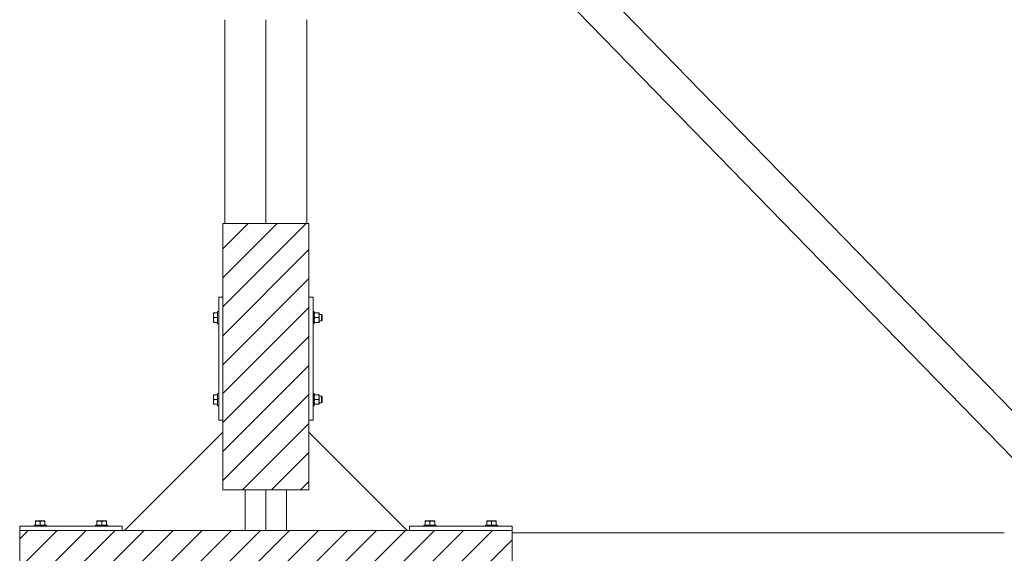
# Model space of a CAD drawing. Header units: millimetres. Extents: x -1413 to 6997, y -739331 to -733391.
# Tile 44 of 47: x 5525 to 6005, y -734243 to -733982. Entities that reach past the tile are written whole.
import ezdxf

# ---------------------------------------------------------------- set-up
doc = ezdxf.new("R2010")
doc.units = ezdxf.units.MM
doc.header["$MEASUREMENT"] = 0
for name, color, linetype, lineweight in [('Side Cradle Blocks', 7, 'Continuous', 0), ('Side Cradle Stbd', 7, 'Continuous', 0), ('Side Slip Cradle Stbd', 7, 'Continuous', 0)]:
    doc.layers.add(name, color=color, linetype=linetype, lineweight=lineweight)

# ---------------------------------------------------------------- blocks, each defined once
blk = doc.blocks.new('*U59')
at = {"linetype": 'Continuous', "lineweight": 0}
h = blk.add_hatch(dxfattribs=at)
h.set_pattern_fill('HATCH', color=30, style=0, pattern_type=2)
h.set_pattern_definition([(45, (2854.604207, 2260.768503), (-7.071067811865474, 7.071067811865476), [])])
h.paths.add_polyline_path([(2874.366115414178, 2176.979574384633), (2874.366115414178, 2182.951368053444), (2874.366115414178, 2242.952342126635), (2874.366115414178, 2278.952926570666), (2873.366099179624, 2278.952926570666), (2853.36577448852, 2278.952926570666), (2833.365449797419, 2278.952926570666), (2832.365433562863, 2278.952926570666), (2832.365433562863, 2242.952342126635), (2832.365433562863, 2182.951368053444), (2832.365433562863, 2176.979574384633), (2832.365433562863, 2148.950816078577), (2843.308990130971, 2148.950816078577), (2853.36577448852, 2148.950816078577), (2863.422558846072, 2148.950816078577), (2874.366115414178, 2148.950816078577)])
h = blk.add_hatch(dxfattribs=at)
h.set_pattern_fill('HATCH', color=30, style=0, pattern_type=2)
h.set_pattern_definition([(45, (2849.741721, 2100.154227), (-7.071067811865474, 7.071067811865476), [])])
h.paths.add_polyline_path([(2973.367722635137, 2038.120699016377), (2973.367722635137, 2039.433969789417), (2973.367722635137, 2059.434294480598), (2973.367722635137, 2066.734413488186), (2973.367722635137, 2070.734478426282), (2973.367722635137, 2096.734905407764), (2973.367722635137, 2100.73497034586), (2973.367722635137, 2107.921839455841), (2973.367722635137, 2127.922164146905), (2973.367722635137, 2129.122190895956), (2933.126881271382, 2129.12218362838), (2923.366910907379, 2129.122183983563), (2922.223506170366, 2129.122184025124), (2863.422558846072, 2129.122186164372), (2853.36577448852, 2129.122186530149), (2843.308990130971, 2129.122186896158), (2784.508042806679, 2129.122189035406), (2783.364638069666, 2129.122189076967), (2733.36382634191, 2129.122190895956), (2733.36382634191, 2127.922164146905), (2733.36382634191, 2107.921839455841), (2733.36382634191, 2100.73497034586), (2733.36382634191, 2096.734905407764), (2733.363826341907, 2070.734478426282), (2733.363826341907, 2066.734413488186), (2733.363826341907, 2059.434294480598), (2733.363826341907, 2039.433969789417), (2733.363826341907, 2038.120706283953), (2783.364638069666, 2038.120706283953), (2784.621286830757, 2038.120706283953), (2843.308990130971, 2038.120706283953), (2853.36577448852, 2038.120706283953), (2863.422558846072, 2038.120706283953), (2922.110262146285, 2038.120706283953), (2923.366910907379, 2038.120706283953), (2933.126881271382, 2038.120706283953)])
at = {"color": 30, "linetype": 'Continuous', "lineweight": 0, "flags": 128}
blk.add_lwpolyline([(2874.366115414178, 2176.979574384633), (2874.366115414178, 2182.951368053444), (2874.366115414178, 2242.952342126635), (2874.366115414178, 2278.952926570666), (2873.366099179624, 2278.952926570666), (2853.36577448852, 2278.952926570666), (2833.365449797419, 2278.952926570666), (2832.365433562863, 2278.952926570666), (2832.365433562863, 2242.952342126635), (2832.365433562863, 2182.951368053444), (2832.365433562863, 2176.979574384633), (2832.365433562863, 2148.950816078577), (2843.308990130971, 2148.950816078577), (2853.36577448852, 2148.950816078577), (2863.422558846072, 2148.950816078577), (2874.366115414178, 2148.950816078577), (2874.366115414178, 2176.979574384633)], close=True, dxfattribs=at)
blk.add_lwpolyline([(2973.367722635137, 2107.921839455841), (2973.367722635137, 2127.922164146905), (2973.367722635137, 2129.122190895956), (2933.126881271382, 2129.12218362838), (2923.366910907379, 2129.122183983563), (2922.223506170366, 2129.122184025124), (2863.422558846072, 2129.122186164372), (2853.36577448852, 2129.122186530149), (2843.308990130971, 2129.122186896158), (2784.508042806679, 2129.122189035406), (2783.364638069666, 2129.122189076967), (2733.36382634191, 2129.122190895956), (2733.36382634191, 2127.922164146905), (2733.36382634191, 2107.921839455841)], dxfattribs=at)
at = {"layer": 'Side Cradle Blocks', "color": 7, "linetype": 'Continuous', "lineweight": 0}
for p, q in [((2874.366115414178, 2278.952926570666), (2832.365433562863, 2278.952926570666)), ((2832.365433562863, 2278.952926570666), (2832.365433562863, 2148.950816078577)), ((2874.366115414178, 2148.950816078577), (2874.366115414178, 2278.952926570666)), ((2830.365401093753, 2242.952342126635), (2832.365426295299, 2242.952342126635)), ((2830.365401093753, 2182.951368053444), (2830.365401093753, 2242.952342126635)), ((2876.366147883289, 2242.952342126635), (2874.366122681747, 2242.952342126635)), ((2876.366147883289, 2182.951368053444), (2876.366147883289, 2242.952342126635)), ((2827.765431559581, 2235.152580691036), (2827.765358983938, 2235.130808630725)), ((2827.765358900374, 2235.130768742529), (2827.765431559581, 2235.087162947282)), ((2827.765358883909, 2234.110507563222), (2827.765358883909, 2234.723718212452)), ((2827.765431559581, 2234.698865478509), (2827.765358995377, 2234.723680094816)), ((2827.765358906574, 2234.110336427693), (2827.765431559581, 2233.56173440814)), ((2827.765358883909, 2231.793851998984), (2827.765358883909, 2232.54511937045)), ((2827.765431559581, 2232.342625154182), (2827.765358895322, 2231.793938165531)), ((2828.123746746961, 2232.952179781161), (2827.915386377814, 2233.383795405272)), ((2827.921990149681, 2235.268835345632), (2828.123746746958, 2235.268835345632)), ((2827.927066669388, 2234.841558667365), (2828.123746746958, 2235.268835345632)), ((2827.927066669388, 2232.524903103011), (2828.123746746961, 2232.952179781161)), ((2828.123746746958, 2235.268835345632), (2829.765384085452, 2235.268835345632)), ((2828.123746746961, 2232.952179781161), (2829.765383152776, 2232.952179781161)), ((2829.765391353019, 2231.804110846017), (2829.765391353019, 2232.952179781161)), ((2876.966164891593, 2235.1329588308), (2876.966230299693, 2235.152580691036)), ((2877.009873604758, 2234.502101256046), (2876.966164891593, 2234.110572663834)), ((2877.009873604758, 2232.185445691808), (2876.966164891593, 2231.79391709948)), ((2876.966230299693, 2234.562815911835), (2876.966224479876, 2234.552213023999)), ((2877.116185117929, 2233.383795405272), (2877.324545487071, 2232.952179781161)), ((2877.122788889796, 2235.268835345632), (2877.324545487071, 2235.268835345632)), ((2878.999377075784, 2235.268835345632), (2877.324545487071, 2235.268835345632)), ((2877.324545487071, 2232.952179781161), (2878.999377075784, 2232.952179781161)), ((2878.999377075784, 2235.268835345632), (2879.196057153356, 2234.841558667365)), ((2878.999377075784, 2232.952179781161), (2879.196057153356, 2232.524903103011)), ((2879.221445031, 2233.412190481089), (2879.33281234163, 2233.815250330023)), ((2879.357764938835, 2235.268835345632), (2879.322813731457, 2235.268835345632)), ((2879.357764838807, 2235.130808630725), (2879.357692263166, 2235.152580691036)), ((2879.357692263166, 2234.562815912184), (2879.357698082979, 2234.552213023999)), ((2879.357764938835, 2234.110507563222), (2879.357764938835, 2234.723718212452)), ((2879.357764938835, 2234.110507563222), (2879.357764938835, 2233.359240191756)), ((2880.566216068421, 2231.820790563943), (2880.566216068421, 2232.339876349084)), ((2880.766219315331, 2231.962214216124), (2880.766219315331, 2232.416414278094)), ((2827.765358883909, 2230.635524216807), (2827.765358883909, 2230.773580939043)), ((2827.765431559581, 2230.75177887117), (2827.765358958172, 2230.773558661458)), ((2827.813518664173, 2230.635524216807), (2827.765358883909, 2230.635524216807)), ((2828.123746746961, 2230.635524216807), (2827.915386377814, 2231.06713984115)), ((2829.76538408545, 2230.635524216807), (2828.123746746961, 2230.635524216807)), ((2876.966230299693, 2230.751778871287), (2876.966164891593, 2230.771400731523)), ((2877.014317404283, 2230.635524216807), (2876.966164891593, 2230.635524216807)), ((2876.966224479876, 2231.352146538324), (2876.966230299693, 2231.341543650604)), ((2877.116185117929, 2231.06713984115), (2877.324545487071, 2230.635524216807)), ((2877.324545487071, 2230.635524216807), (2878.999377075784, 2230.635524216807)), ((2879.201133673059, 2230.635524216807), (2878.999377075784, 2230.635524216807)), ((2879.201133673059, 2230.635524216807), (2879.208800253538, 2230.635524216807)), ((2879.221445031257, 2231.095534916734), (2879.332812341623, 2231.498594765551)), ((2879.357692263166, 2231.341543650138), (2879.357698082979, 2231.352146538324)), ((2879.357692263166, 2230.75177887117), (2879.357764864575, 2230.773558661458)), ((2879.357764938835, 2231.793851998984), (2879.357764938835, 2231.180641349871)), ((2827.765358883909, 2195.268185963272), (2827.765358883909, 2195.130129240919)), ((2827.813518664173, 2195.268185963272), (2827.765358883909, 2195.268185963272)), ((2827.765358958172, 2195.130151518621), (2827.765431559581, 2195.151931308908)), ((2827.765358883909, 2194.109858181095), (2827.765358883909, 2193.358590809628)), ((2827.765358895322, 2194.109772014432), (2827.765431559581, 2193.561085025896)), ((2828.123746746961, 2195.268185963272), (2827.915386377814, 2194.836570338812)), ((2829.76538408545, 2195.268185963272), (2828.123746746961, 2195.268185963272)), ((2829.765391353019, 2194.099599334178), (2829.765391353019, 2192.951530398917)), ((2877.014317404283, 2195.268185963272), (2876.966164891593, 2195.268185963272)), ((2876.966230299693, 2195.151931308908), (2876.966164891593, 2195.132309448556)), ((2877.009873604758, 2193.718264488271), (2876.966164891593, 2194.109793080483)), ((2876.966230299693, 2194.562166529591), (2876.966224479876, 2194.551563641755)), ((2877.116185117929, 2194.836570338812), (2877.324545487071, 2195.268185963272)), ((2877.324545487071, 2195.268185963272), (2878.999377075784, 2195.268185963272)), ((2878.999377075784, 2195.268185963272), (2879.201133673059, 2195.268185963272)), ((2879.201133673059, 2195.268185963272), (2879.208800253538, 2195.268185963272)), ((2879.221445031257, 2194.808175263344), (2879.332812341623, 2194.405115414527)), ((2879.357692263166, 2195.151931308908), (2879.357764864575, 2195.130151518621)), ((2879.357698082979, 2194.551563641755), (2879.357692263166, 2194.562166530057)), ((2879.357764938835, 2194.109858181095), (2879.357764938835, 2194.723068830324)), ((2880.566216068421, 2194.082919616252), (2880.566216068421, 2193.563833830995)), ((2880.766219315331, 2193.941495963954), (2880.766219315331, 2193.487295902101)), ((2827.765431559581, 2192.341975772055), (2827.765358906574, 2191.793373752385)), ((2827.765358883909, 2191.79320261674), (2827.765358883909, 2191.17999196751)), ((2827.765358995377, 2191.180030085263), (2827.765431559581, 2191.20484470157)), ((2827.765431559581, 2190.816547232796), (2827.765358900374, 2190.77294143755)), ((2827.765431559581, 2190.751129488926), (2827.765358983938, 2190.772901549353)), ((2828.123746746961, 2192.951530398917), (2827.915386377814, 2192.51991477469)), ((2827.921990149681, 2190.634874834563), (2828.123746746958, 2190.634874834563)), ((2827.927066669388, 2193.378807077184), (2828.123746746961, 2192.951530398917)), ((2827.927066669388, 2191.062151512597), (2828.123746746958, 2190.634874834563)), ((2828.123746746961, 2192.951530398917), (2829.765383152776, 2192.951530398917)), ((2828.123746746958, 2190.634874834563), (2829.765384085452, 2190.634874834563)), ((2877.009873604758, 2191.401608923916), (2876.966164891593, 2191.793137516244)), ((2876.966230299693, 2190.751129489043), (2876.966164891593, 2190.770751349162)), ((2876.966224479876, 2191.35149715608), (2876.966230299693, 2191.34089426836)), ((2877.116185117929, 2192.51991477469), (2877.324545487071, 2192.951530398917)), ((2877.122788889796, 2190.634874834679), (2877.324545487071, 2190.634874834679)), ((2877.324545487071, 2192.951530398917), (2878.999377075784, 2192.951530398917)), ((2878.999377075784, 2190.634874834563), (2877.324545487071, 2190.634874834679)), ((2878.999377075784, 2192.951530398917), (2879.196057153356, 2193.378807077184)), ((2878.999377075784, 2190.634874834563), (2879.196057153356, 2191.062151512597)), ((2879.221445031, 2192.49151969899), (2879.33281234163, 2192.088459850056)), ((2879.357764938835, 2190.634874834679), (2879.322813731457, 2190.634874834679)), ((2879.357698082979, 2191.35149715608), (2879.357692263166, 2191.340894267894)), ((2879.357692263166, 2190.751129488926), (2879.357764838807, 2190.772901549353)), ((2879.357764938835, 2191.79320261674), (2879.357764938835, 2192.544469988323)), ((2879.357764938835, 2191.79320261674), (2879.357764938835, 2191.17999196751)), ((2832.365426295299, 2182.951368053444), (2830.365401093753, 2182.951368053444)), ((2874.366122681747, 2182.951368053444), (2876.366147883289, 2182.951368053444)), ((2832.365433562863, 2148.950816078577), (2874.366115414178, 2148.950816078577)), ((2741.047333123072, 2133.565627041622), (2741.047333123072, 2133.363870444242)), ((2741.474609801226, 2133.560550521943), (2741.047333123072, 2133.363870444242)), ((2741.047333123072, 2133.363870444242), (2741.047333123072, 2131.722233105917)), ((2741.16358777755, 2133.722185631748), (2741.185359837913, 2133.722258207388)), ((2741.229005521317, 2133.722185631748), (2741.185399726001, 2133.722258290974)), ((2742.205660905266, 2133.722258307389), (2741.592450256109, 2133.722258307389)), ((2741.592488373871, 2133.72225819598), (2741.617302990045, 2133.722185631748)), ((2742.754434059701, 2133.722185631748), (2742.205832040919, 2133.722258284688)), ((2743.363988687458, 2133.363870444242), (2742.932373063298, 2133.572230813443)), ((2743.791265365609, 2133.560550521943), (2743.363988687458, 2133.363870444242)), ((2743.363988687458, 2133.363870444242), (2743.363988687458, 2131.722234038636)), ((2744.51205762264, 2131.722225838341), (2743.363988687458, 2131.722225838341)), ((2744.522316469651, 2133.722258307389), (2743.771049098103, 2133.722258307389)), ((2744.522230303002, 2133.72225829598), (2743.973543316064, 2133.722185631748)), ((2745.680644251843, 2133.363870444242), (2745.249028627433, 2133.572230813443)), ((2745.680644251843, 2133.722258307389), (2745.542587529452, 2133.722258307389)), ((2745.542609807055, 2133.722258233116), (2745.5643895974, 2133.722185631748)), ((2745.680644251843, 2133.674098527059), (2745.680644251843, 2133.722258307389)), ((2745.680644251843, 2131.722233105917), (2745.680644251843, 2133.363870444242)), ((2771.047820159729, 2133.722258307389), (2771.185876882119, 2133.722258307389)), ((2771.047820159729, 2133.674098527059), (2771.047820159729, 2133.722258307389)), ((2771.047820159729, 2133.363870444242), (2771.479435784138, 2133.572230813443)), ((2771.047820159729, 2131.722233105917), (2771.047820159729, 2133.363870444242)), ((2771.164074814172, 2133.722185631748), (2771.185854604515, 2133.722258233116)), ((2772.206147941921, 2133.722258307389), (2772.957415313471, 2133.722258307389)), ((2772.754921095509, 2133.722185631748), (2772.206234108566, 2133.72225829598)), ((2772.21640678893, 2131.722225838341), (2773.364475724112, 2131.722225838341)), ((2772.937199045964, 2133.560550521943), (2773.364475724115, 2133.363870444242)), ((2773.364475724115, 2133.363870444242), (2773.796091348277, 2133.572230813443)), ((2773.364475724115, 2133.363870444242), (2773.364475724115, 2131.722234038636)), ((2774.522632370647, 2133.722258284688), (2773.974030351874, 2133.722185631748)), ((2774.522803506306, 2133.722258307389), (2775.136014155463, 2133.722258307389)), ((2775.11116142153, 2133.722185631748), (2775.135976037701, 2133.72225819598)), ((2775.253854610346, 2133.560550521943), (2775.681131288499, 2133.363870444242)), ((2775.54306468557, 2133.722258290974), (2775.499458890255, 2133.722185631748)), ((2775.564876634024, 2133.722185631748), (2775.543104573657, 2133.722258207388)), ((2775.681131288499, 2133.565627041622), (2775.681131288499, 2133.363870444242)), ((2775.681131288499, 2133.363870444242), (2775.681131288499, 2131.722233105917)), ((2931.050417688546, 2133.565627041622), (2931.050417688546, 2133.363870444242)), ((2931.477694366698, 2133.560550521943), (2931.050417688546, 2133.363870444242)), ((2931.050417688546, 2133.363870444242), (2931.050417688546, 2131.722233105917)), ((2931.166672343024, 2133.722185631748), (2931.18844440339, 2133.722258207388)), ((2931.232090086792, 2133.722185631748), (2931.188484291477, 2133.722258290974)), ((2932.208745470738, 2133.722258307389), (2931.595534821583, 2133.722258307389)), ((2931.595572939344, 2133.72225819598), (2931.620387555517, 2133.722185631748)), ((2932.757518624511, 2133.722185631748), (2932.208916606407, 2133.722258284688)), ((2933.126881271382, 2133.479821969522), (2932.93545762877, 2133.572230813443)), ((2933.774133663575, 2133.722258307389), (2933.126881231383, 2133.722258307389)), ((2933.367073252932, 2133.363870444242), (2933.126881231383, 2133.479821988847)), ((2933.126881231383, 2131.722225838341), (2933.367073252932, 2131.722225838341)), ((2933.79434993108, 2133.560550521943), (2933.367073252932, 2133.363870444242)), ((2933.367073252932, 2133.363870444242), (2933.367073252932, 2131.722234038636)), ((2934.515142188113, 2131.722225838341), (2933.367073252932, 2131.722225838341)), ((2934.525401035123, 2133.722258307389), (2933.774133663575, 2133.722258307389)), ((2934.525314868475, 2133.72225829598), (2933.976627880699, 2133.722185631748)), ((2935.683728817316, 2133.363870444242), (2935.252113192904, 2133.572230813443)), ((2935.683728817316, 2133.722258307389), (2935.545672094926, 2133.722258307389)), ((2935.545694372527, 2133.722258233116), (2935.567474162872, 2133.722185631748)), ((2935.683728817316, 2133.674098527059), (2935.683728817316, 2133.722258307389)), ((2935.683728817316, 2131.722233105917), (2935.683728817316, 2133.363870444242)), ((2961.050904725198, 2133.722258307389), (2961.188961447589, 2133.722258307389)), ((2961.050904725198, 2133.674098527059), (2961.050904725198, 2133.722258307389)), ((2961.050904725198, 2133.363870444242), (2961.482520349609, 2133.572230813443)), ((2961.050904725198, 2131.722233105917), (2961.050904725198, 2133.363870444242)), ((2961.167159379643, 2133.722185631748), (2961.188939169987, 2133.722258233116)), ((2962.209232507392, 2133.722258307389), (2962.96049987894, 2133.722258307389)), ((2962.758005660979, 2133.722185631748), (2962.209318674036, 2133.72225829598)), ((2962.219491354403, 2131.722225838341), (2963.367560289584, 2131.722225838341)), ((2962.940283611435, 2133.560550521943), (2963.367560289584, 2133.363870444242)), ((2963.367560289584, 2133.363870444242), (2963.799175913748, 2133.572230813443)), ((2963.367560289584, 2133.363870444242), (2963.367560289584, 2131.722234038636)), ((2964.525716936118, 2133.722258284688), (2963.977114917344, 2133.722185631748)), ((2964.525888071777, 2133.722258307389), (2965.139098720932, 2133.722258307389)), ((2965.114245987, 2133.722185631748), (2965.139060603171, 2133.72225819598)), ((2965.256939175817, 2133.560550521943), (2965.684215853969, 2133.363870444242)), ((2965.546149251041, 2133.722258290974), (2965.502543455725, 2133.722185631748)), ((2965.567961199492, 2133.722185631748), (2965.546189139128, 2133.722258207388)), ((2965.684215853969, 2133.565627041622), (2965.684215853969, 2133.363870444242)), ((2965.684215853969, 2133.363870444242), (2965.684215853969, 2131.722233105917)), ((2733.36382634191, 2129.122190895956), (2733.36382634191, 2131.122216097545)), ((2733.36382634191, 2131.122216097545), (2783.364638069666, 2131.122216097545)), ((2733.363826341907, 2129.12218362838), (2933.126881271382, 2129.12218362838)), ((2733.363826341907, 2038.120706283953), (2733.363826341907, 2129.12218362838)), ((2783.364638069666, 2131.122216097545), (2783.364638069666, 2129.122190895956)), ((2933.126881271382, 2131.122216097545), (2923.366910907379, 2131.122216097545)), ((2923.366910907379, 2131.122216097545), (2923.366910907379, 2129.122190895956)), ((2973.367722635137, 2131.122216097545), (2933.126881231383, 2131.122216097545)), ((2933.126881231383, 2129.12218362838), (2973.367722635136, 2129.12218362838)), ((2973.367722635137, 2129.122190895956), (2973.367722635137, 2131.122216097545)), ((2973.367722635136, 2129.12218362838), (2973.367722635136, 2038.120706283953))]:
    blk.add_line(p, q, dxfattribs=at)
at = {"layer": 'Side Cradle Blocks', "color": 7, "linetype": 'Continuous', "lineweight": 0, "flags": 128}
for points in [[(2827.921990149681, 2235.268835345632), (2827.914747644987, 2235.268835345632), (2827.800310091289, 2235.268835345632), (2827.765358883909, 2235.268835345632), (2827.765358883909, 2235.130778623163), (2827.765358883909, 2234.723718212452)], [(2827.927066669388, 2234.841558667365), (2827.866727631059, 2234.71047541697), (2827.809074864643, 2234.502101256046), (2827.765358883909, 2234.110507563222), (2827.771684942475, 2233.962139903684), (2827.79031148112, 2233.815250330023), (2827.90167879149, 2233.412190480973), (2827.915386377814, 2233.383795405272)], [(2827.765358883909, 2234.110507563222), (2827.765358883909, 2233.359240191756), (2827.765358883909, 2232.54511937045)], [(2827.927066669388, 2232.524903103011), (2827.866727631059, 2232.393819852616), (2827.809074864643, 2232.185445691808), (2827.765358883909, 2231.793851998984), (2827.771684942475, 2231.645484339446), (2827.79031148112, 2231.498594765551), (2827.90167879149, 2231.095534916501), (2827.915386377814, 2231.06713984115)], [(2829.765391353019, 2232.952179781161), (2829.765391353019, 2234.100248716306), (2829.765391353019, 2235.0735345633), (2829.76539135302, 2235.723863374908), (2829.76539135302, 2235.952228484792), (2830.365393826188, 2235.952228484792)], [(2876.366155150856, 2235.952228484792), (2876.966157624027, 2235.952228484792), (2876.966157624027, 2235.723863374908), (2876.966157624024, 2235.0735345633), (2876.966157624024, 2234.100248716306), (2876.966157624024, 2232.952179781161), (2876.966157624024, 2231.804110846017), (2876.966157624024, 2230.830824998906), (2876.966157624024, 2230.180496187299), (2876.966157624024, 2229.952131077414), (2876.366155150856, 2229.952131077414)], [(2877.122788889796, 2235.268835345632), (2877.115546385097, 2235.268835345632), (2877.001108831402, 2235.268835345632), (2876.966164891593, 2235.268835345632)], [(2877.116185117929, 2233.383795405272), (2877.102477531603, 2233.412190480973), (2876.991110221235, 2233.815250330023), (2876.972483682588, 2233.962139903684), (2876.966164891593, 2234.110337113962)], [(2877.009873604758, 2234.502101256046), (2877.067526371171, 2234.71047541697), (2877.127865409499, 2234.841558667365), (2877.324545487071, 2235.268835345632)], [(2877.009873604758, 2232.185445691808), (2877.067526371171, 2232.393819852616), (2877.127865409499, 2232.524903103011), (2877.324545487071, 2232.952179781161)], [(2878.999377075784, 2235.268835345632), (2879.201133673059, 2235.268835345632), (2879.208376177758, 2235.268835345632), (2879.322813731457, 2235.268835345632)], [(2879.221445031, 2233.412190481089), (2879.207737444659, 2233.383795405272), (2878.999377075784, 2232.952179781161)], [(2879.196057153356, 2234.841558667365), (2879.256396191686, 2234.71047541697), (2879.314048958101, 2234.502101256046), (2879.357764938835, 2234.110507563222), (2879.351438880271, 2233.962139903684), (2879.33281234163, 2233.815250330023)], [(2879.196057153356, 2232.524903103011), (2879.256396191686, 2232.393819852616), (2879.314048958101, 2232.185445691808), (2879.357764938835, 2231.793851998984), (2879.351438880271, 2231.645484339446), (2879.332812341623, 2231.498594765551)], [(2879.357764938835, 2235.268835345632), (2879.357764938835, 2235.130778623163), (2879.357764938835, 2234.723718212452)], [(2879.357764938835, 2231.793851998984), (2879.357764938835, 2232.54511937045), (2879.357764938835, 2233.359240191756)], [(2879.357772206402, 2234.552205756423), (2880.566216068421, 2234.552205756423), (2880.766219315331, 2234.35220250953), (2880.766219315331, 2234.245632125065), (2880.766219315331, 2233.942145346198), (2880.766219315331, 2233.487945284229), (2880.766219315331, 2232.952179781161), (2880.766219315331, 2232.416414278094)], [(2880.566216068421, 2234.552205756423), (2880.566216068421, 2234.430411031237), (2880.566216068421, 2234.08356899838), (2880.566216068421, 2233.564483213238), (2880.566216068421, 2232.952179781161), (2880.566216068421, 2232.339876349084)], [(2827.765358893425, 2231.793923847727), (2827.765358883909, 2231.793851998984), (2827.765358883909, 2231.180641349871), (2827.765358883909, 2230.773580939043)], [(2827.813518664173, 2230.635524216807), (2827.914323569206, 2230.635524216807), (2827.921990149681, 2230.635524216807), (2828.123746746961, 2230.635524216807)], [(2830.365393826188, 2229.952131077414), (2829.765391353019, 2229.952131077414), (2829.765391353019, 2230.180496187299), (2829.765391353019, 2230.830824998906), (2829.765391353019, 2231.804110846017)], [(2877.116185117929, 2231.06713984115), (2877.102477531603, 2231.095534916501), (2876.991110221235, 2231.498594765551), (2876.972483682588, 2231.645484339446), (2876.966164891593, 2231.793681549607)], [(2877.014317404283, 2230.635524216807), (2877.115122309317, 2230.635524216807), (2877.122788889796, 2230.635524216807), (2877.324545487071, 2230.635524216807)], [(2879.221445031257, 2231.095534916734), (2879.207737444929, 2231.06713984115), (2878.999377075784, 2230.635524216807)], [(2879.357764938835, 2231.180641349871), (2879.357764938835, 2230.773580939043), (2879.357764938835, 2230.635524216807), (2879.309605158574, 2230.635524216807), (2879.208800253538, 2230.635524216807)], [(2880.766219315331, 2231.962214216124), (2880.766219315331, 2231.658727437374), (2880.766219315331, 2231.552157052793), (2880.566216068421, 2231.352153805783), (2879.357772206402, 2231.352153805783)], [(2880.566216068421, 2231.820790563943), (2880.566216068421, 2231.473948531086), (2880.566216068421, 2231.352153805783)], [(2827.765358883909, 2195.130129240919), (2827.765358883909, 2194.723068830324), (2827.765358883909, 2194.109858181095), (2827.765358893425, 2194.109786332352)], [(2827.915386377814, 2194.836570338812), (2827.90167879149, 2194.808175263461), (2827.79031148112, 2194.405115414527), (2827.771684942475, 2194.258225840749), (2827.765358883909, 2194.109858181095), (2827.809074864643, 2193.718264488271), (2827.866727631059, 2193.509890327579), (2827.927066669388, 2193.378807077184)], [(2828.123746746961, 2195.268185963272), (2827.921990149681, 2195.268185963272), (2827.914323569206, 2195.268185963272), (2827.813518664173, 2195.268185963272)], [(2829.765391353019, 2194.099599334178), (2829.765391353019, 2195.072885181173), (2829.765391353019, 2195.72321399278), (2829.765391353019, 2195.951579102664), (2830.365393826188, 2195.951579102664)], [(2876.366155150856, 2195.951579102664), (2876.966157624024, 2195.951579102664), (2876.966157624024, 2195.72321399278), (2876.966157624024, 2195.072885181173), (2876.966157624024, 2194.099599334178), (2876.966157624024, 2192.951530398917), (2876.966157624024, 2191.803461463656), (2876.966157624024, 2190.830175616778), (2876.966157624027, 2190.179846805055), (2876.966157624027, 2189.951481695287), (2876.366155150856, 2189.951481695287)], [(2876.966164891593, 2194.110028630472), (2876.972483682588, 2194.258225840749), (2876.991110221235, 2194.405115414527), (2877.102477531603, 2194.808175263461), (2877.116185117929, 2194.836570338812)], [(2877.324545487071, 2192.951530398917), (2877.127865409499, 2193.378807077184), (2877.067526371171, 2193.509890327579), (2877.009873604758, 2193.718264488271)], [(2877.324545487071, 2195.268185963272), (2877.122788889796, 2195.268185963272), (2877.115122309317, 2195.268185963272), (2877.014317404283, 2195.268185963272)], [(2878.999377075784, 2195.268185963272), (2879.207737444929, 2194.836570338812), (2879.221445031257, 2194.808175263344)], [(2879.332812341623, 2194.405115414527), (2879.351438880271, 2194.258225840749), (2879.357764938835, 2194.109858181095), (2879.314048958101, 2193.718264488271), (2879.256396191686, 2193.509890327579), (2879.196057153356, 2193.378807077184)], [(2879.208800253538, 2195.268185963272), (2879.309605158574, 2195.268185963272), (2879.357764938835, 2195.268185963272), (2879.357764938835, 2195.130129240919), (2879.357764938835, 2194.723068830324)], [(2879.357764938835, 2192.544469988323), (2879.357764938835, 2193.358590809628), (2879.357764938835, 2194.109858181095)], [(2879.357772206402, 2194.551556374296), (2880.566216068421, 2194.551556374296), (2880.766219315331, 2194.351553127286), (2880.766219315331, 2194.244982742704), (2880.766219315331, 2193.941495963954)], [(2880.566216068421, 2194.551556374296), (2880.566216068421, 2194.429761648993), (2880.566216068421, 2194.082919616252)], [(2827.765358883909, 2193.358590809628), (2827.765358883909, 2192.544469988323), (2827.765358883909, 2191.79320261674)], [(2827.915386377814, 2192.51991477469), (2827.90167879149, 2192.491519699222), (2827.79031148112, 2192.088459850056), (2827.771684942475, 2191.941570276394), (2827.765358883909, 2191.79320261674), (2827.809074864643, 2191.401608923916), (2827.866727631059, 2191.193234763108), (2827.927066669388, 2191.062151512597)], [(2827.765358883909, 2191.17999196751), (2827.765358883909, 2190.772931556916), (2827.765358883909, 2190.634874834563), (2827.800310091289, 2190.634874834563), (2827.914747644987, 2190.634874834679), (2827.921990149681, 2190.634874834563)], [(2830.365393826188, 2189.951481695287), (2829.76539135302, 2189.951481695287), (2829.76539135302, 2190.179846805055), (2829.765391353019, 2190.830175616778), (2829.765391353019, 2191.803461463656), (2829.765391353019, 2192.951530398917)], [(2876.966164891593, 2191.793373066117), (2876.972483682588, 2191.941570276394), (2876.991110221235, 2192.088459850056), (2877.102477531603, 2192.491519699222), (2877.116185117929, 2192.51991477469)], [(2876.966164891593, 2190.634874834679), (2877.001108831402, 2190.634874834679), (2877.115546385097, 2190.634874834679), (2877.122788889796, 2190.634874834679)], [(2877.324545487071, 2190.634874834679), (2877.127865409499, 2191.062151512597), (2877.067526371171, 2191.193234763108), (2877.009873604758, 2191.401608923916)], [(2878.999377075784, 2192.951530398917), (2879.207737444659, 2192.51991477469), (2879.221445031, 2192.49151969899)], [(2879.322813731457, 2190.634874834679), (2879.208376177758, 2190.634874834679), (2879.201133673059, 2190.634874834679), (2878.999377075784, 2190.634874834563)], [(2879.33281234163, 2192.088459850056), (2879.351438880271, 2191.941570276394), (2879.357764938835, 2191.79320261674), (2879.314048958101, 2191.401608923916), (2879.256396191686, 2191.193234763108), (2879.196057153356, 2191.062151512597)], [(2879.357764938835, 2191.17999196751), (2879.357764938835, 2190.772931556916), (2879.357764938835, 2190.634874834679)], [(2880.766219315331, 2193.487295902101), (2880.766219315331, 2192.951530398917), (2880.766219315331, 2192.41576489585), (2880.766219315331, 2191.961564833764), (2880.766219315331, 2191.65807805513), (2880.766219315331, 2191.551507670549), (2880.566216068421, 2191.351504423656), (2879.357772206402, 2191.351504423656)], [(2880.566216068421, 2193.563833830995), (2880.566216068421, 2192.951530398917), (2880.566216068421, 2192.33922696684), (2880.566216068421, 2191.820141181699), (2880.566216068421, 2191.473299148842), (2880.566216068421, 2191.351504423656)], [(2740.363939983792, 2131.122223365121), (2740.363939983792, 2131.722225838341), (2740.592305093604, 2131.722225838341), (2741.242633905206, 2131.722225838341), (2742.215919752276, 2131.722225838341), (2743.363988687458, 2131.722225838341)], [(2741.592450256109, 2133.722258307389), (2741.185389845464, 2133.722258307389), (2741.047333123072, 2133.722258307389), (2741.047333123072, 2133.687307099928), (2741.047333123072, 2133.572869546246), (2741.047333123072, 2133.565627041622)], [(2742.932373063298, 2133.572230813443), (2742.903977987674, 2133.585938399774), (2742.500918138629, 2133.697305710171), (2742.354028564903, 2133.715932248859), (2742.205660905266, 2133.722258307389), (2741.814067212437, 2133.67854232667), (2741.605693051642, 2133.620889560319), (2741.474609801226, 2133.560550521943)], [(2743.771049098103, 2133.722258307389), (2742.956928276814, 2133.722258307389), (2742.205660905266, 2133.722258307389)], [(2745.249028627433, 2133.572230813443), (2745.22063355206, 2133.585938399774), (2744.817573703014, 2133.697305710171), (2744.670684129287, 2133.715932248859), (2744.522316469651, 2133.722258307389), (2744.130722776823, 2133.67854232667), (2743.922348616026, 2133.620889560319), (2743.791265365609, 2133.560550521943)], [(2744.51205762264, 2131.722225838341), (2745.485343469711, 2131.722225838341), (2746.135672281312, 2131.722225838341), (2746.364037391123, 2131.722225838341), (2746.364037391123, 2131.122223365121)], [(2745.542587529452, 2133.722258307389), (2745.135527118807, 2133.722258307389), (2744.522316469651, 2133.722258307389), (2744.522244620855, 2133.722258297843)], [(2745.680644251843, 2133.363870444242), (2745.680644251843, 2133.565627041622), (2745.680644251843, 2133.573293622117), (2745.680644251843, 2133.674098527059)], [(2770.364427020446, 2131.122223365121), (2770.364427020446, 2131.722225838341), (2770.592792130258, 2131.722225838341), (2771.243120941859, 2131.722225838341), (2772.21640678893, 2131.722225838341)], [(2771.047820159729, 2133.674098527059), (2771.047820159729, 2133.573293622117), (2771.047820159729, 2133.565627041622), (2771.047820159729, 2133.363870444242)], [(2772.206219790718, 2133.722258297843), (2772.206147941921, 2133.722258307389), (2771.592937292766, 2133.722258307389), (2771.185876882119, 2133.722258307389)], [(2772.937199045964, 2133.560550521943), (2772.806115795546, 2133.620889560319), (2772.59774163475, 2133.67854232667), (2772.206147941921, 2133.722258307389), (2772.057780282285, 2133.715932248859), (2771.910890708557, 2133.697305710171), (2771.507830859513, 2133.585938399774), (2771.479435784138, 2133.572230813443)], [(2774.522803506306, 2133.722258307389), (2773.771536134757, 2133.722258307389), (2772.957415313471, 2133.722258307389)], [(2773.364475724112, 2131.722225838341), (2774.512544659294, 2131.722225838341), (2775.485830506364, 2131.722225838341), (2776.136159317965, 2131.722225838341), (2776.364524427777, 2131.722225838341), (2776.364524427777, 2131.122223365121)], [(2775.253854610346, 2133.560550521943), (2775.122771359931, 2133.620889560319), (2774.914397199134, 2133.67854232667), (2774.522803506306, 2133.722258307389), (2774.374435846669, 2133.715932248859), (2774.227546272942, 2133.697305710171), (2773.824486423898, 2133.585938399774), (2773.796091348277, 2133.572230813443)], [(2775.681131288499, 2133.565627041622), (2775.681131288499, 2133.572869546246), (2775.681131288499, 2133.687307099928), (2775.681131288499, 2133.722258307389), (2775.543074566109, 2133.722258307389), (2775.136014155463, 2133.722258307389)], [(2930.367024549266, 2131.122223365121), (2930.367024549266, 2131.722225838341), (2930.595389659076, 2131.722225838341), (2931.245718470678, 2131.722225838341), (2932.219004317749, 2131.722225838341)], [(2931.595534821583, 2133.722258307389), (2931.188474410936, 2133.722258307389), (2931.050417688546, 2133.722258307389), (2931.050417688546, 2133.687307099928), (2931.050417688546, 2133.572869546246), (2931.050417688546, 2133.565627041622)], [(2932.93545762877, 2133.572230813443), (2932.907062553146, 2133.585938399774), (2932.504002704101, 2133.697305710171), (2932.357113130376, 2133.715932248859), (2932.208745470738, 2133.722258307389), (2931.817151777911, 2133.67854232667), (2931.608777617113, 2133.620889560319), (2931.477694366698, 2133.560550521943)], [(2933.126881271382, 2133.722258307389), (2932.960012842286, 2133.722258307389), (2932.208745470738, 2133.722258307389)], [(2932.219004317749, 2131.722225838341), (2932.219004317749, 2131.722225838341), (2933.126881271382, 2131.722225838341)], [(2935.252113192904, 2133.572230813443), (2935.223718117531, 2133.585938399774), (2934.820658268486, 2133.697305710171), (2934.67376869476, 2133.715932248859), (2934.525401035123, 2133.722258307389), (2934.133807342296, 2133.67854232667), (2933.925433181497, 2133.620889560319), (2933.79434993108, 2133.560550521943)], [(2934.515142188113, 2131.722225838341), (2935.488428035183, 2131.722225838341), (2936.138756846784, 2131.722225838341), (2936.367121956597, 2131.722225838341), (2936.367121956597, 2131.122223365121)], [(2935.545672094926, 2133.722258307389), (2935.138611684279, 2133.722258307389), (2934.525401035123, 2133.722258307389), (2934.525329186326, 2133.722258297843)], [(2935.683728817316, 2133.363870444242), (2935.683728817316, 2133.565627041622), (2935.683728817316, 2133.573293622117), (2935.683728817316, 2133.674098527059)], [(2960.367511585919, 2131.122223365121), (2960.367511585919, 2131.722225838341), (2960.59587669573, 2131.722225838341), (2961.246205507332, 2131.722225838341), (2962.219491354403, 2131.722225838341)], [(2961.050904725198, 2133.674098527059), (2961.050904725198, 2133.573293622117), (2961.050904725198, 2133.565627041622), (2961.050904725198, 2133.363870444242)], [(2962.209304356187, 2133.722258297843), (2962.209232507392, 2133.722258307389), (2961.596021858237, 2133.722258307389), (2961.188961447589, 2133.722258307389)], [(2962.940283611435, 2133.560550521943), (2962.809200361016, 2133.620889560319), (2962.600826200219, 2133.67854232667), (2962.209232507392, 2133.722258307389), (2962.060864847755, 2133.715932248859), (2961.913975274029, 2133.697305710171), (2961.510915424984, 2133.585938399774), (2961.482520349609, 2133.572230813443)], [(2964.525888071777, 2133.722258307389), (2963.774620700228, 2133.722258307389), (2962.96049987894, 2133.722258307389)], [(2963.367560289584, 2131.722225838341), (2964.515629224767, 2131.722225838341), (2965.488915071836, 2131.722225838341), (2966.139243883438, 2131.722225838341), (2966.367608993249, 2131.722225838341), (2966.367608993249, 2131.122223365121)], [(2965.256939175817, 2133.560550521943), (2965.125855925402, 2133.620889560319), (2964.917481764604, 2133.67854232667), (2964.525888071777, 2133.722258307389), (2964.377520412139, 2133.715932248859), (2964.230630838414, 2133.697305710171), (2963.827570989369, 2133.585938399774), (2963.799175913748, 2133.572230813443)], [(2965.684215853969, 2133.565627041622), (2965.684215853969, 2133.572869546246), (2965.684215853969, 2133.687307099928), (2965.684215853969, 2133.722258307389), (2965.54615913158, 2133.722258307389), (2965.139098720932, 2133.722258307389)]]:
    blk.add_lwpolyline(points, dxfattribs=at)
at = {"layer": 'Side Cradle Stbd', "color": 7, "linetype": 'Continuous', "lineweight": 0}
for p, q in [((2933.126881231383, 2479.468072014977), (3244.733335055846, 2159.283890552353)), ((2933.126881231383, 2456.526731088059), (3233.418400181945, 2147.9689556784)), ((2833.365449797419, 2278.952933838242), (2833.365449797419, 2378.354533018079)), ((2853.36577448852, 2378.354533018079), (2853.36577448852, 2278.952933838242)), ((2873.366099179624, 2278.952933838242), (2873.366099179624, 2378.354533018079)), ((2853.36577448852, 2148.950808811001), (2853.36577448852, 2129.122190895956)), ((3213.371611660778, 2127.922164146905), (2973.367729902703, 2127.922164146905))]:
    blk.add_line(p, q, dxfattribs=at)
at = {"layer": 'Side Cradle Stbd', "color": 7, "linetype": 'Continuous', "lineweight": 0, "ltscale": 0.2000032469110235}
for p, q in [((2784.508042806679, 2129.122190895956), (2832.365426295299, 2176.979574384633)), ((2922.223506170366, 2129.122190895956), (2874.366122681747, 2176.979574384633)), ((2843.308990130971, 2148.950808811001), (2843.308990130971, 2129.122190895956)), ((2863.422558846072, 2148.950808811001), (2863.422558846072, 2129.122190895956))]:
    blk.add_line(p, q, dxfattribs=at)

msp = doc.modelspace()

# ---------------------------------------------------------------- block references
at = {"layer": 'Side Slip Cradle Stbd', "color": 7, "linetype": 'Continuous', "lineweight": 0}
msp.add_blockref('*U59', (2791.75, -736360.8500000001), dxfattribs=at)

doc.saveas('drawing.dxf')
